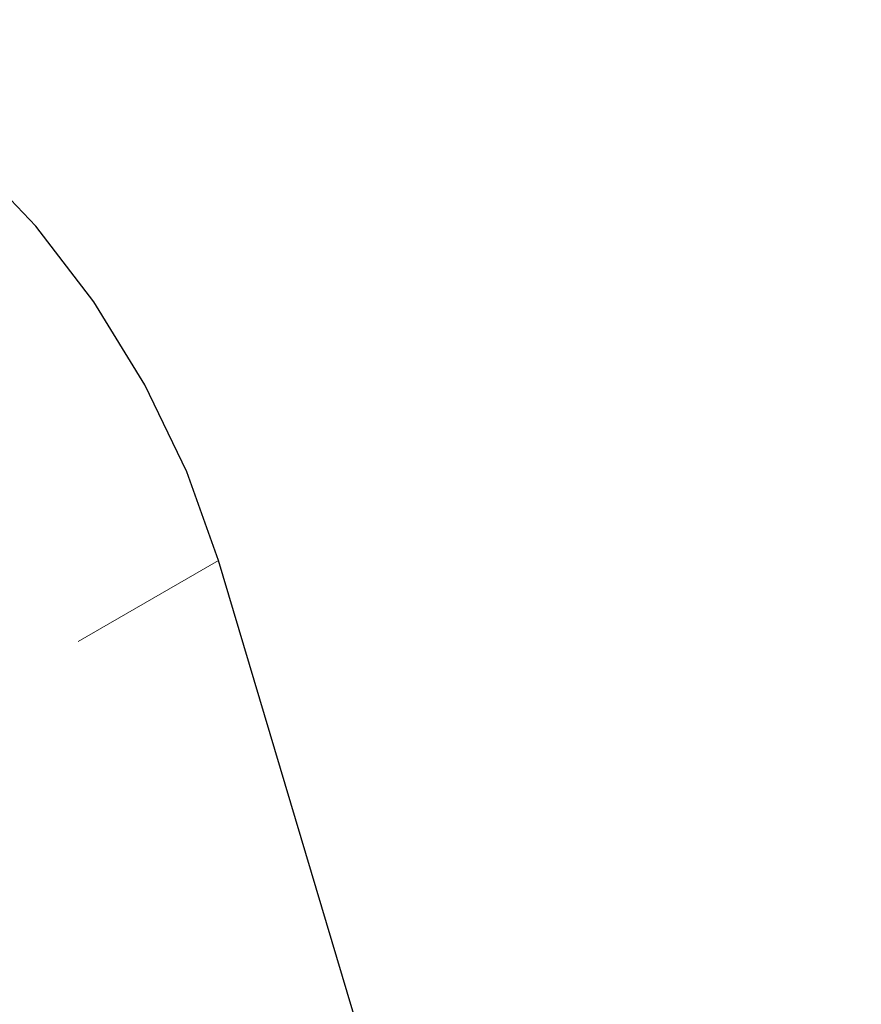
# Model space of a CAD drawing. Header units: inches. Extents: x 0.1 to 87.3, y 0.1 to 33.9.
# Tile 76 of 140: x 36.3 to 36.8, y 11.2 to 11.8. Entities that reach past the tile are written whole.
import ezdxf

# ---------------------------------------------------------------- set-up
doc = ezdxf.new("R2010")
doc.units = ezdxf.units.IN
doc.header["$MEASUREMENT"] = 0
doc.linetypes.add('HIDDEN', pattern=[0.075, 0.05, -0.025])

msp = doc.modelspace()

# ---------------------------------------------------------------- linework, layer by layer
at = {"color": 7, "linetype": 'HIDDEN', "lineweight": 18}
msp.add_line((36.415551, 11.471884), (36.237383, 11.369029), dxfattribs=at)
msp.add_line((36.415551, 11.471884), (36.237383, 11.369029), dxfattribs=at)
at = {"color": 7, "linetype": 'Continuous', "lineweight": 25}
msp.add_line((36.812291, 10.141209), (36.415551, 11.471884), dxfattribs=at)
msp.add_line((36.812291, 10.141209), (36.415551, 11.471884), dxfattribs=at)
at = {"color": 7, "linetype": 'Continuous', "lineweight": 25, "flags": 128}
msp.add_lwpolyline([(36.415551, 11.471884), (36.395903, 11.526622), (36.370001, 11.580347), (36.33864, 11.631412), (36.302781, 11.678253), (36.263524, 11.719432), (36.222071, 11.753688), (36.179695, 11.779971), (36.137693, 11.797474), (36.097354, 11.805662), (36.059913, 11.804282), (36.02652, 11.793378), (35.998196, 11.773284), (35.975812, 11.744616)], dxfattribs=at)
msp.add_lwpolyline([(36.415551, 11.471884), (36.395903, 11.526622), (36.370001, 11.580347), (36.33864, 11.631412), (36.302781, 11.678253), (36.263524, 11.719432), (36.222071, 11.753688), (36.179695, 11.779971), (36.137693, 11.797474), (36.097354, 11.805662), (36.059913, 11.804282), (36.02652, 11.793378), (35.998196, 11.773284), (35.975812, 11.744616)], dxfattribs=at)

doc.saveas('drawing.dxf')
